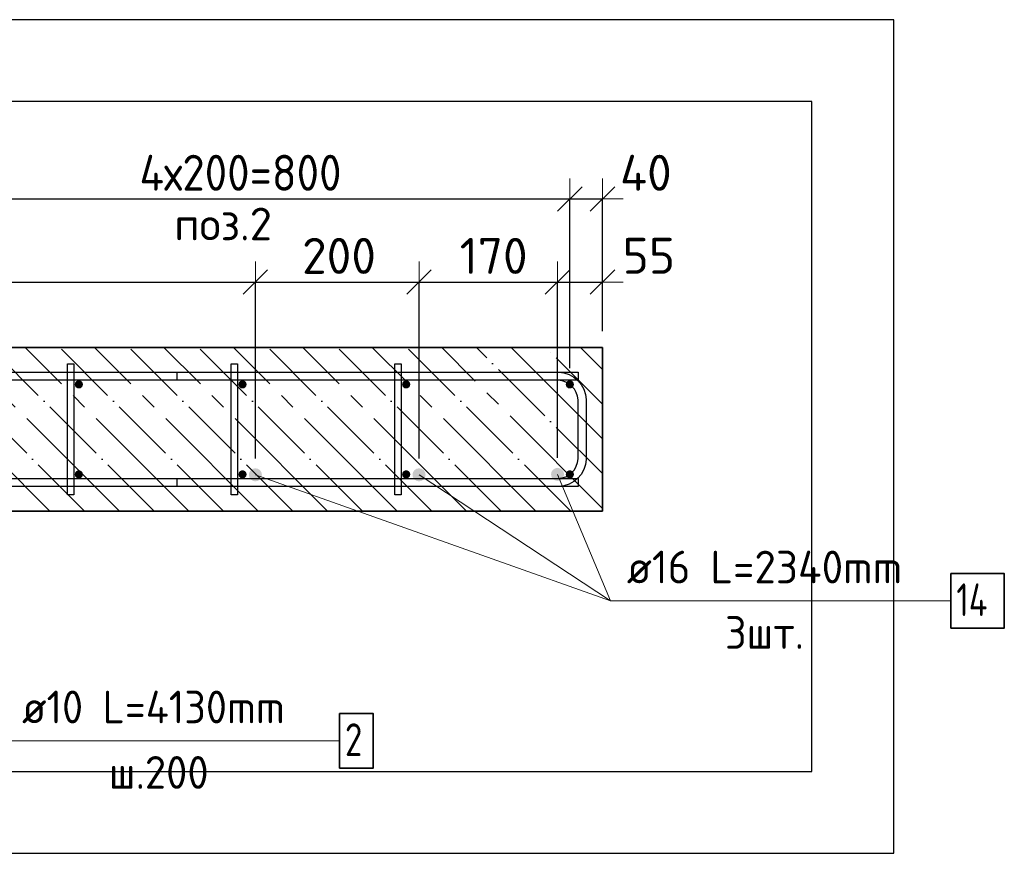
# Model space of a CAD drawing. Header units: millimetres. Extents: x 2792 to 69837, y -2757 to 29968.
# Tile 4 of 77: x 4399 to 5603, y 4879 to 5898. Entities that reach past the tile are written whole.
import ezdxf

# ---------------------------------------------------------------- set-up
doc = ezdxf.new("R2010")
doc.units = ezdxf.units.MM
doc.header["$PDMODE"] = 65
doc.linetypes.add('______11', pattern=[100, 80, -10, 0, -10])
doc.linetypes.add('______5', pattern=[220, 160, -20, 20, -20])
for name, color, linetype, lineweight in [('Standard', 7, 'Continuous', 25), ('Арм.стержн. Арматура края', 96, 'Continuous', 35), ('Арм.стержн. вертикальными 1', 22, 'Continuous', 35), ('Арм.стержн.горизонт. 1', 180, 'Continuous', 35), ('Размерная линия_ общее', 7, 'Continuous', 13)]:
    doc.layers.add(name, color=color, linetype=linetype, lineweight=lineweight)
doc.layers.add('Арм.стержн. вертикальными 2', color=7, linetype='Continuous', lineweight=35, true_color=0x006e00)
doc.layers.add('Арм.стержн.Стяжки', color=7, linetype='Continuous', lineweight=35, true_color=0x501e0f)
doc.styles.add('ISOCPEUR', font='ISOCPEUR')
doc.dimstyles.new('DIMSTYLE_3', dxfattribs={"dimtxt": 44, "dimasz": 50, "dimexe": 0, "dimexo": 0, "dimgap": 22, "dimtad": 2, "dimdec": 0, "dimrnd": 5, "dimzin": 12, "dimdsep": 46, "dimtxsty": 'ISOCPEUR', "dimblk1": 'ALL_ML_STRICH', "dimblk2": 'ALL_ML_STRICH', "dimsah": 1, "dimcen": 0, "dimclrd": 7, "dimclre": 256, "dimclrt": 7, "dimadec": 0, "dimazin": 0, "dimtfac": 1, "dimtdec": 0, "dimtix": 1, "dimtmove": 2, "dimatfit": 3, "dimfxl": 0, "dimtzin": 0, "dimlwd": 0, "dimlwe": -3, "dimarcsym": 0})
doc.dimstyles.new('DIMSTYLE_8', dxfattribs={"dimtxt": 44, "dimasz": 50, "dimexe": 0, "dimexo": 0, "dimgap": 22, "dimtad": 2, "dimdec": 0, "dimrnd": 5, "dimzin": 12, "dimdsep": 46, "dimtxsty": 'ISOCPEUR', "dimblk1": 'ALL_ML_STRICH', "dimblk2": 'ALL_ML_STRICH', "dimsah": 1, "dimcen": 0, "dimclrd": 7, "dimclre": 256, "dimclrt": 7, "dimadec": 0, "dimazin": 0, "dimtfac": 1, "dimtdec": 0, "dimtix": 1, "dimtmove": 2, "dimatfit": 3, "dimfxl": 0, "dimtvp": 1.2, "dimtzin": 0, "dimlwd": 0, "dimlwe": -3, "dimarcsym": 0})

# ---------------------------------------------------------------- blocks, each defined once
blk = doc.blocks.new('ALL_ML_STRICH')
at = {"color": 0, "linetype": 'ByBlock', "lineweight": -2}
for p, q in [((0, -0.5), (0, 0.5)), ((-0.3, -0.3), (0.3, 0.3)), ((-1, 0), (0.5, 0))]:
    blk.add_line(p, q, dxfattribs=at)
blk = doc.blocks.new('*D169')
at = {"layer": 'DEFPOINTS', "color": 7, "linetype": 'Continuous', "lineweight": 13, "transparency": 33554687}
for p in [(4271.7, 5679), (4271.7, 5452.3), (5071.7, 5452.3)]:
    blk.add_point(p, dxfattribs=at)
at = {"layer": 'Размерная линия_ общее', "color": 253, "linetype": 'Continuous', "lineweight": -2, "true_color": 0xa0a0a0, "transparency": 33554687}
for p, q in [((4271.7, 5472.3), (4271.7, 5679)), ((5071.7, 5472.3), (5071.7, 5679))]:
    blk.add_line(p, q, dxfattribs=at)
at = {"layer": 'Размерная линия_ общее', "color": 7, "linetype": 'Continuous', "lineweight": -2, "transparency": 33554687}
blk.add_line((4271.7, 5679), (5071.7, 5679), dxfattribs=at)
at = {"layer": 'Размерная линия_ общее', "color": 7, "linetype": 'Continuous', "lineweight": 13, "transparency": 33554687, "xscale": 50, "yscale": 50, "zscale": 50, "rotation": 180}
blk.add_blockref('ALL_ML_STRICH', (4271.7, 5679), dxfattribs=at)
at = {"layer": 'Размерная линия_ общее', "color": 7, "linetype": 'Continuous', "lineweight": 13, "transparency": 33554687, "xscale": 50, "yscale": 50, "zscale": 50}
blk.add_blockref('ALL_ML_STRICH', (5071.7, 5679), dxfattribs=at)
at = {"layer": 'Размерная линия_ общее', "color": 7, "linetype": 'Continuous', "lineweight": 13, "transparency": 33554687, "insert": (4545.7, 5733), "char_height": 44, "width": 2.2, "attachment_point": 1, "line_spacing_factor": 0.60241, "style": 'ISOCPEUR'}
blk.add_mtext('\\W0.91;4х200=800', dxfattribs=at)
blk = doc.blocks.new('*D170')
at = {"layer": 'DEFPOINTS', "color": 7, "linetype": 'Continuous', "lineweight": 13, "transparency": 33554687}
for p in [(5071.7, 5679), (5111.7, 5497.3), (5071.7, 5452.3)]:
    blk.add_point(p, dxfattribs=at)
at = {"layer": 'Размерная линия_ общее', "color": 253, "linetype": 'Continuous', "lineweight": -2, "true_color": 0xa0a0a0, "transparency": 33554687}
for p, q in [((5071.7, 5472.3), (5071.7, 5679)), ((5111.7, 5517.3), (5111.7, 5679))]:
    blk.add_line(p, q, dxfattribs=at)
at = {"layer": 'Размерная линия_ общее', "color": 7, "linetype": 'Continuous', "lineweight": -2, "transparency": 33554687}
blk.add_line((5071.7, 5679), (5111.7, 5679), dxfattribs=at)
at = {"layer": 'Размерная линия_ общее', "color": 7, "linetype": 'Continuous', "lineweight": 13, "transparency": 33554687, "xscale": 50, "yscale": 50, "zscale": 50, "rotation": 180}
blk.add_blockref('ALL_ML_STRICH', (5071.7, 5679), dxfattribs=at)
at = {"layer": 'Размерная линия_ общее', "color": 7, "linetype": 'Continuous', "lineweight": 13, "transparency": 33554687, "xscale": 50, "yscale": 50, "zscale": 50}
blk.add_blockref('ALL_ML_STRICH', (5111.7, 5679), dxfattribs=at)
at = {"layer": 'Размерная линия_ общее', "color": 7, "linetype": 'Continuous', "lineweight": 13, "transparency": 33554687, "insert": (5164.6, 5711), "char_height": 44, "width": 88, "attachment_point": 5, "style": 'ISOCPEUR'}
blk.add_mtext('\\A1;{40}', dxfattribs=at)
blk = doc.blocks.new('*D180')
at = {"layer": 'DEFPOINTS', "color": 7, "linetype": 'Continuous', "lineweight": 13, "transparency": 33554687}
for p in [(3735.9, 5577.4), (3735.9, 5341.7), (4687.4, 5341.7)]:
    blk.add_point(p, dxfattribs=at)
at = {"layer": 'Размерная линия_ общее', "color": 253, "linetype": 'Continuous', "lineweight": -2, "true_color": 0xa0a0a0, "transparency": 33554687}
for p, q in [((3735.9, 5361.7), (3735.9, 5577.4)), ((4687.4, 5361.7), (4687.4, 5577.4))]:
    blk.add_line(p, q, dxfattribs=at)
at = {"layer": 'Размерная линия_ общее', "color": 7, "linetype": 'Continuous', "lineweight": -2, "transparency": 33554687}
blk.add_line((3735.9, 5577.4), (4687.4, 5577.4), dxfattribs=at)
at = {"layer": 'Размерная линия_ общее', "color": 7, "linetype": 'Continuous', "lineweight": 13, "transparency": 33554687, "xscale": 50, "yscale": 50, "zscale": 50, "rotation": 180}
blk.add_blockref('ALL_ML_STRICH', (3735.9, 5577.4), dxfattribs=at)
at = {"layer": 'Размерная линия_ общее', "color": 7, "linetype": 'Continuous', "lineweight": 13, "transparency": 33554687, "xscale": 50, "yscale": 50, "zscale": 50}
blk.add_blockref('ALL_ML_STRICH', (4687.4, 5577.4), dxfattribs=at)
at = {"layer": 'Размерная линия_ общее', "color": 7, "linetype": 'Continuous', "lineweight": 13, "transparency": 33554687, "insert": (4213.9, 5609.4), "char_height": 44, "width": 132, "attachment_point": 5, "style": 'ISOCPEUR'}
blk.add_mtext('\\A1;{950}', dxfattribs=at)
blk = doc.blocks.new('*D181')
at = {"layer": 'DEFPOINTS', "color": 7, "linetype": 'Continuous', "lineweight": 13, "transparency": 33554687}
for p in [(4687.4, 5577.4), (4687.4, 5341.7), (4887.4, 5341.7)]:
    blk.add_point(p, dxfattribs=at)
at = {"layer": 'Размерная линия_ общее', "color": 253, "linetype": 'Continuous', "lineweight": -2, "true_color": 0xa0a0a0, "transparency": 33554687}
for p, q in [((4687.4, 5361.7), (4687.4, 5577.4)), ((4887.4, 5361.7), (4887.4, 5577.4))]:
    blk.add_line(p, q, dxfattribs=at)
at = {"layer": 'Размерная линия_ общее', "color": 7, "linetype": 'Continuous', "lineweight": -2, "transparency": 33554687}
blk.add_line((4687.4, 5577.4), (4887.4, 5577.4), dxfattribs=at)
at = {"layer": 'Размерная линия_ общее', "color": 7, "linetype": 'Continuous', "lineweight": 13, "transparency": 33554687, "xscale": 50, "yscale": 50, "zscale": 50, "rotation": 180}
blk.add_blockref('ALL_ML_STRICH', (4687.4, 5577.4), dxfattribs=at)
at = {"layer": 'Размерная линия_ общее', "color": 7, "linetype": 'Continuous', "lineweight": 13, "transparency": 33554687, "xscale": 50, "yscale": 50, "zscale": 50}
blk.add_blockref('ALL_ML_STRICH', (4887.4, 5577.4), dxfattribs=at)
at = {"layer": 'Размерная линия_ общее', "color": 7, "linetype": 'Continuous', "lineweight": 13, "transparency": 33554687, "insert": (4789.6, 5609.4), "char_height": 44, "width": 132, "attachment_point": 5, "style": 'ISOCPEUR'}
blk.add_mtext('\\A1;{200}', dxfattribs=at)
blk = doc.blocks.new('*D182')
at = {"layer": 'DEFPOINTS', "color": 7, "linetype": 'Continuous', "lineweight": 13, "transparency": 33554687}
for p in [(4887.4, 5577.4), (4887.4, 5341.7), (5056.7, 5342.3)]:
    blk.add_point(p, dxfattribs=at)
at = {"layer": 'Размерная линия_ общее', "color": 253, "linetype": 'Continuous', "lineweight": -2, "true_color": 0xa0a0a0, "transparency": 33554687}
for p, q in [((4887.4, 5361.7), (4887.4, 5577.4)), ((5056.7, 5362.3), (5056.7, 5577.4))]:
    blk.add_line(p, q, dxfattribs=at)
at = {"layer": 'Размерная линия_ общее', "color": 7, "linetype": 'Continuous', "lineweight": -2, "transparency": 33554687}
blk.add_line((4887.4, 5577.4), (5056.7, 5577.4), dxfattribs=at)
at = {"layer": 'Размерная линия_ общее', "color": 7, "linetype": 'Continuous', "lineweight": 13, "transparency": 33554687, "xscale": 50, "yscale": 50, "zscale": 50, "rotation": 180}
blk.add_blockref('ALL_ML_STRICH', (4887.4, 5577.4), dxfattribs=at)
at = {"layer": 'Размерная линия_ общее', "color": 7, "linetype": 'Continuous', "lineweight": 13, "transparency": 33554687, "xscale": 50, "yscale": 50, "zscale": 50}
blk.add_blockref('ALL_ML_STRICH', (5056.7, 5577.4), dxfattribs=at)
at = {"layer": 'Размерная линия_ общее', "color": 7, "linetype": 'Continuous', "lineweight": 13, "transparency": 33554687, "insert": (4978.6, 5609.4), "char_height": 44, "width": 132, "attachment_point": 5, "style": 'ISOCPEUR'}
blk.add_mtext('\\A1;{170}', dxfattribs=at)
blk = doc.blocks.new('*D183')
at = {"layer": 'DEFPOINTS', "color": 7, "linetype": 'Continuous', "lineweight": 13, "transparency": 33554687}
for p in [(5056.7, 5577.4), (5111.7, 5497.3), (5056.7, 5342.3)]:
    blk.add_point(p, dxfattribs=at)
at = {"layer": 'Размерная линия_ общее', "color": 253, "linetype": 'Continuous', "lineweight": -2, "true_color": 0xa0a0a0, "transparency": 33554687}
for p, q in [((5056.7, 5362.3), (5056.7, 5577.4)), ((5111.7, 5517.3), (5111.7, 5577.4))]:
    blk.add_line(p, q, dxfattribs=at)
at = {"layer": 'Размерная линия_ общее', "color": 7, "linetype": 'Continuous', "lineweight": -2, "transparency": 33554687}
blk.add_line((5056.7, 5577.4), (5111.7, 5577.4), dxfattribs=at)
at = {"layer": 'Размерная линия_ общее', "color": 7, "linetype": 'Continuous', "lineweight": 13, "transparency": 33554687, "xscale": 50, "yscale": 50, "zscale": 50, "rotation": 180}
blk.add_blockref('ALL_ML_STRICH', (5056.7, 5577.4), dxfattribs=at)
at = {"layer": 'Размерная линия_ общее', "color": 7, "linetype": 'Continuous', "lineweight": 13, "transparency": 33554687, "xscale": 50, "yscale": 50, "zscale": 50}
blk.add_blockref('ALL_ML_STRICH', (5111.7, 5577.4), dxfattribs=at)
at = {"layer": 'Размерная линия_ общее', "color": 7, "linetype": 'Continuous', "lineweight": 13, "transparency": 33554687, "insert": (5168.2, 5609.5), "char_height": 44, "width": 88, "attachment_point": 5, "style": 'ISOCPEUR'}
blk.add_mtext('\\A1;{55}', dxfattribs=at)

msp = doc.modelspace()

# ---------------------------------------------------------------- hatches: boundary and pattern name
at = {"layer": 'Арм.стержн. вертикальными 1', "linetype": 'Continuous', "lineweight": 50, "transparency": 33554687}
for points in [[(4471.7, 5447.3), (4473.6, 5447.6), (4475.2, 5448.7), (4476.3, 5450.3), (4476.7, 5452.3), (4476.3, 5454.2), (4475.2, 5455.8), (4473.6, 5456.9), (4471.7, 5457.3), (4469.7, 5456.9), (4468.1, 5455.8), (4467, 5454.2), (4466.7, 5452.3), (4467, 5450.3), (4468.1, 5448.7), (4469.7, 5447.6)], [(4671.7, 5447.3), (4673.6, 5447.6), (4675.2, 5448.7), (4676.3, 5450.3), (4676.7, 5452.3), (4676.3, 5454.2), (4675.2, 5455.8), (4673.6, 5456.9), (4671.7, 5457.3), (4669.7, 5456.9), (4668.1, 5455.8), (4667, 5454.2), (4666.7, 5452.3), (4667, 5450.3), (4668.1, 5448.7), (4669.7, 5447.6)], [(4871.7, 5447.3), (4873.6, 5447.6), (4875.2, 5448.7), (4876.3, 5450.3), (4876.7, 5452.3), (4876.3, 5454.2), (4875.2, 5455.8), (4873.6, 5456.9), (4871.7, 5457.3), (4869.7, 5456.9), (4868.1, 5455.8), (4867, 5454.2), (4866.7, 5452.3), (4867, 5450.3), (4868.1, 5448.7), (4869.7, 5447.6)], [(5071.7, 5447.3), (5073.6, 5447.6), (5075.2, 5448.7), (5076.3, 5450.3), (5076.7, 5452.3), (5076.3, 5454.2), (5075.2, 5455.8), (5073.6, 5456.9), (5071.7, 5457.3), (5069.7, 5456.9), (5068.1, 5455.8), (5067, 5454.2), (5066.7, 5452.3), (5067, 5450.3), (5068.1, 5448.7), (5069.7, 5447.6)], [(4471.7, 5337.3), (4473.6, 5337.6), (4475.2, 5338.7), (4476.3, 5340.3), (4476.7, 5342.3), (4476.3, 5344.2), (4475.2, 5345.8), (4473.6, 5346.9), (4471.7, 5347.3), (4469.7, 5346.9), (4468.1, 5345.8), (4467, 5344.2), (4466.7, 5342.3), (4467, 5340.3), (4468.1, 5338.7), (4469.7, 5337.6)], [(4671.7, 5337.3), (4673.6, 5337.6), (4675.2, 5338.7), (4676.3, 5340.3), (4676.7, 5342.3), (4676.3, 5344.2), (4675.2, 5345.8), (4673.6, 5346.9), (4671.7, 5347.3), (4669.7, 5346.9), (4668.1, 5345.8), (4667, 5344.2), (4666.7, 5342.3), (4667, 5340.3), (4668.1, 5338.7), (4669.7, 5337.6)], [(4871.7, 5337.3), (4873.6, 5337.6), (4875.2, 5338.7), (4876.3, 5340.3), (4876.7, 5342.3), (4876.3, 5344.2), (4875.2, 5345.8), (4873.6, 5346.9), (4871.7, 5347.3), (4869.7, 5346.9), (4868.1, 5345.8), (4867, 5344.2), (4866.7, 5342.3), (4867, 5340.3), (4868.1, 5338.7), (4869.7, 5337.6)], [(5071.7, 5337.3), (5073.6, 5337.6), (5075.2, 5338.7), (5076.3, 5340.3), (5076.7, 5342.3), (5076.3, 5344.2), (5075.2, 5345.8), (5073.6, 5346.9), (5071.7, 5347.3), (5069.7, 5346.9), (5068.1, 5345.8), (5067, 5344.2), (5066.7, 5342.3), (5067, 5340.3), (5068.1, 5338.7), (5069.7, 5337.6)]]:
    msp.add_hatch(color=4, dxfattribs=at).paths.add_polyline_path(points)
at = {"layer": 'Арм.стержн. вертикальными 2', "linetype": 'Continuous', "lineweight": 50, "transparency": 33554687}
for points in [[(4687.4, 5333.7), (4690.5, 5334.4), (4693.1, 5336.1), (4694.8, 5338.7), (4695.4, 5341.7), (4694.8, 5344.8), (4693.1, 5347.4), (4690.5, 5349.1), (4687.4, 5349.7), (4684.3, 5349.1), (4681.7, 5347.4), (4680, 5344.8), (4679.4, 5341.7), (4680, 5338.7), (4681.7, 5336.1), (4684.3, 5334.4)], [(4887.4, 5333.7), (4890.5, 5334.4), (4893.1, 5336.1), (4894.8, 5338.7), (4895.4, 5341.7), (4894.8, 5344.8), (4893.1, 5347.4), (4890.5, 5349.1), (4887.4, 5349.7), (4884.3, 5349.1), (4881.7, 5347.4), (4880, 5344.8), (4879.4, 5341.7), (4880, 5338.7), (4881.7, 5336.1), (4884.3, 5334.4)], [(5056.7, 5334.3), (5059.7, 5334.9), (5062.3, 5336.6), (5064, 5339.2), (5064.7, 5342.3), (5064, 5345.3), (5062.3, 5347.9), (5059.7, 5349.6), (5056.7, 5350.3), (5053.6, 5349.6), (5051, 5347.9), (5049.3, 5345.3), (5048.7, 5342.3), (5049.3, 5339.2), (5051, 5336.6), (5053.6, 5334.9)]]:
    msp.add_hatch(color=7, dxfattribs=at).paths.add_polyline_path(points)

# ---------------------------------------------------------------- linework, layer by layer
at = {"color": 52, "linetype": 'Continuous', "lineweight": -3, "transparency": 33554687}
for p, q in [((5367.6, 5798.1), (3011.7, 5798.1)), ((5367.6, 5798.1), (3011.7, 5798.1)), ((5367.6, 4979), (5367.6, 5798.1)), ((5367.6, 4979), (5367.6, 5798.1)), ((3011.7, 4979), (5367.6, 4979)), ((3011.7, 4979), (5367.6, 4979))]:
    msp.add_line(p, q, dxfattribs=at)
at = {"layer": 'Standard', "color": 7, "linetype": 'Continuous', "lineweight": 35, "transparency": 33554687}
for p, q in [((5111.7, 5497.3), (3311.7, 5497.3)), ((5111.7, 5297.3), (5111.7, 5497.3)), ((3311.7, 5297.3), (5111.7, 5297.3))]:
    msp.add_line(p, q, dxfattribs=at)
at = {"layer": 'Standard', "color": 253, "linetype": '______5', "lineweight": -3, "true_color": 0xababab, "transparency": 33554687}
for p, q in [((4436.3, 5297.3), (4236.3, 5497.3)), ((4521.2, 5297.3), (4321.2, 5497.3)), ((4606, 5297.3), (4406, 5497.3)), ((4690.9, 5297.3), (4490.9, 5497.3)), ((4775.7, 5297.3), (4575.7, 5497.3)), ((4860.6, 5297.3), (4660.6, 5497.3)), ((4945.4, 5297.3), (4745.4, 5497.3)), ((5030.3, 5297.3), (4830.3, 5497.3)), ((5111.7, 5300.7), (4915.1, 5497.3)), ((5111.7, 5385.6), (5000, 5497.3)), ((5111.7, 5470.4), (5084.8, 5497.3))]:
    msp.add_line(p, q, dxfattribs=at)
at = {"layer": 'Standard', "color": 253, "linetype": '______11', "lineweight": -3, "true_color": 0xababab, "transparency": 33554687}
for p, q in [((4478.7, 5297.3), (4278.7, 5497.3)), ((4563.6, 5297.3), (4363.6, 5497.3)), ((4648.4, 5297.3), (4448.4, 5497.3)), ((4733.3, 5297.3), (4533.3, 5497.3)), ((4818.1, 5297.3), (4618.1, 5497.3)), ((4903, 5297.3), (4703, 5497.3)), ((4987.9, 5297.3), (4787.9, 5497.3)), ((5072.7, 5297.3), (4872.7, 5497.3)), ((5111.7, 5343.2), (4957.6, 5497.3)), ((5111.7, 5428), (5042.4, 5497.3))]:
    msp.add_line(p, q, dxfattribs=at)
at = {"layer": 'Standard', "color": 7, "linetype": 'Continuous', "lineweight": 25, "transparency": 33554687}
msp.add_lwpolyline([(2911.7, 5898.1), (2911.7, 4879), (5467.6, 4879), (5467.6, 5898.1), (2911.7, 5898.1)], dxfattribs=at)
at = {"layer": 'Арм.стержн. Арматура края', "color": 4, "linetype": 'Continuous', "lineweight": 25, "transparency": 33554687}
msp.add_lwpolyline([(4591.7, 5337.3), (5057.6, 5337.3), (5062.1, 5337.9), (5066.7, 5339.4), (5070.9, 5341.7), (5074.3, 5344.6), (5077.2, 5348), (5079.5, 5352.2), (5081, 5356.8), (5081.7, 5361.3), (5081.7, 5433.2), (5081, 5437.7), (5079.5, 5442.3), (5077.2, 5446.5), (5074.3, 5449.9), (5070.9, 5452.8), (5066.7, 5455.1), (5062.1, 5456.6), (5057.6, 5457.3), (4591.7, 5457.3), (4591.7, 5467.3), (5058.3, 5467.3), (5064.4, 5466.4), (5070.8, 5464.3), (5076.6, 5461), (5081.4, 5457), (5085.4, 5452.2), (5088.7, 5446.4), (5090.8, 5440), (5091.7, 5433.9), (5091.7, 5360.6), (5090.8, 5354.5), (5088.7, 5348.2), (5085.4, 5342.3), (5081.4, 5337.5), (5076.6, 5333.5), (5070.8, 5330.2), (5064.4, 5328.1), (5058.3, 5327.3), (4591.7, 5327.3), (4591.7, 5337.3)], dxfattribs=at)
msp.add_lwpolyline([(4591.7, 5337.3), (5057.6, 5337.3), (5062.1, 5337.9), (5066.7, 5339.4), (5070.9, 5341.7), (5074.3, 5344.6), (5077.2, 5348), (5079.5, 5352.2), (5081, 5356.8), (5081.7, 5361.3), (5081.7, 5433.2), (5081, 5437.7), (5079.5, 5442.3), (5077.2, 5446.5), (5074.3, 5449.9), (5070.9, 5452.8), (5066.7, 5455.1), (5062.1, 5456.6), (5057.6, 5457.3), (4591.7, 5457.3), (4591.7, 5467.3), (5058.3, 5467.3), (5064.4, 5466.4), (5070.8, 5464.3), (5076.6, 5461), (5081.4, 5457), (5085.4, 5452.2), (5088.7, 5446.4), (5090.8, 5440), (5091.7, 5433.9), (5091.7, 5360.6), (5090.8, 5354.5), (5088.7, 5348.2), (5085.4, 5342.3), (5081.4, 5337.5), (5076.6, 5333.5), (5070.8, 5330.2), (5064.4, 5328.1), (5058.3, 5327.3), (4591.7, 5327.3), (4591.7, 5337.3)], dxfattribs=at)
msp.add_lwpolyline([(4591.7, 5337.3), (5057.6, 5337.3), (5062.1, 5337.9), (5066.7, 5339.4), (5070.9, 5341.7), (5074.3, 5344.6), (5077.2, 5348), (5079.5, 5352.2), (5081, 5356.8), (5081.7, 5361.3), (5081.7, 5433.2), (5081, 5437.7), (5079.5, 5442.3), (5077.2, 5446.5), (5074.3, 5449.9), (5070.9, 5452.8), (5066.7, 5455.1), (5062.1, 5456.6), (5057.6, 5457.3), (4591.7, 5457.3), (4591.7, 5467.3), (5058.3, 5467.3), (5064.4, 5466.4), (5070.8, 5464.3), (5076.6, 5461), (5081.4, 5457), (5085.4, 5452.2), (5088.7, 5446.4), (5090.8, 5440), (5091.7, 5433.9), (5091.7, 5360.6), (5090.8, 5354.5), (5088.7, 5348.2), (5085.4, 5342.3), (5081.4, 5337.5), (5076.6, 5333.5), (5070.8, 5330.2), (5064.4, 5328.1), (5058.3, 5327.3), (4591.7, 5327.3), (4591.7, 5337.3)], dxfattribs=at)
msp.add_lwpolyline([(4591.7, 5337.3), (5057.6, 5337.3), (5062.1, 5337.9), (5066.7, 5339.4), (5070.9, 5341.7), (5074.3, 5344.6), (5077.2, 5348), (5079.5, 5352.2), (5081, 5356.8), (5081.7, 5361.3), (5081.7, 5433.2), (5081, 5437.7), (5079.5, 5442.3), (5077.2, 5446.5), (5074.3, 5449.9), (5070.9, 5452.8), (5066.7, 5455.1), (5062.1, 5456.6), (5057.6, 5457.3), (4591.7, 5457.3), (4591.7, 5467.3), (5058.3, 5467.3), (5064.4, 5466.4), (5070.8, 5464.3), (5076.6, 5461), (5081.4, 5457), (5085.4, 5452.2), (5088.7, 5446.4), (5090.8, 5440), (5091.7, 5433.9), (5091.7, 5360.6), (5090.8, 5354.5), (5088.7, 5348.2), (5085.4, 5342.3), (5081.4, 5337.5), (5076.6, 5333.5), (5070.8, 5330.2), (5064.4, 5328.1), (5058.3, 5327.3), (4591.7, 5327.3), (4591.7, 5337.3)], dxfattribs=at)
msp.add_lwpolyline([(4591.7, 5337.3), (5057.6, 5337.3), (5062.1, 5337.9), (5066.7, 5339.4), (5070.9, 5341.7), (5074.3, 5344.6), (5077.2, 5348), (5079.5, 5352.2), (5081, 5356.8), (5081.7, 5361.3), (5081.7, 5433.2), (5081, 5437.7), (5079.5, 5442.3), (5077.2, 5446.5), (5074.3, 5449.9), (5070.9, 5452.8), (5066.7, 5455.1), (5062.1, 5456.6), (5057.6, 5457.3), (4591.7, 5457.3), (4591.7, 5467.3), (5058.3, 5467.3), (5064.4, 5466.4), (5070.8, 5464.3), (5076.6, 5461), (5081.4, 5457), (5085.4, 5452.2), (5088.7, 5446.4), (5090.8, 5440), (5091.7, 5433.9), (5091.7, 5360.6), (5090.8, 5354.5), (5088.7, 5348.2), (5085.4, 5342.3), (5081.4, 5337.5), (5076.6, 5333.5), (5070.8, 5330.2), (5064.4, 5328.1), (5058.3, 5327.3), (4591.7, 5327.3), (4591.7, 5337.3)], dxfattribs=at)
at = {"layer": 'Арм.стержн. вертикальными 1', "color": 7, "linetype": 'Continuous', "lineweight": 13, "transparency": 33554687}
msp.add_line((4382.2, 5016.6), (4790.2, 5016.6), dxfattribs=at)
at = {"layer": 'Арм.стержн. вертикальными 1', "color": 7, "linetype": 'Continuous', "lineweight": 35, "transparency": 33554687}
msp.add_lwpolyline([(4790.2, 4983.3), (4831.5, 4983.3), (4831.5, 5049.9), (4790.2, 5049.9), (4790.2, 4983.3)], dxfattribs=at)
at = {"layer": 'Арм.стержн. вертикальными 2', "color": 7, "linetype": 'Continuous', "lineweight": 13, "transparency": 33554687}
for q in [(4687.4, 5341.7), (4887.4, 5341.7), (5056.7, 5342.3), (5537.3, 5187.7)]:
    msp.add_line((5121.3, 5187.7), q, dxfattribs=at)
at = {"layer": 'Арм.стержн. вертикальными 2', "color": 7, "linetype": 'Continuous', "lineweight": 35, "transparency": 33554687}
msp.add_lwpolyline([(5537.3, 5154.3), (5602.6, 5154.3), (5602.6, 5221), (5537.3, 5221), (5537.3, 5154.3)], dxfattribs=at)
at = {"layer": 'Арм.стержн.горизонт. 1', "color": 4, "linetype": 'Continuous', "lineweight": 25, "transparency": 33554687}
for points in [[(3341.7, 5467.3), (5081.7, 5467.3), (5081.7, 5457.3), (3341.7, 5457.3), (3341.7, 5467.3)], [(3341.7, 5467.3), (5081.7, 5467.3), (5081.7, 5457.3), (3341.7, 5457.3), (3341.7, 5467.3)], [(3341.7, 5467.3), (5081.7, 5467.3), (5081.7, 5457.3), (3341.7, 5457.3), (3341.7, 5467.3)], [(3341.7, 5467.3), (5081.7, 5467.3), (5081.7, 5457.3), (3341.7, 5457.3), (3341.7, 5467.3)], [(3341.7, 5467.3), (5081.7, 5467.3), (5081.7, 5457.3), (3341.7, 5457.3), (3341.7, 5467.3)], [(3341.7, 5337.3), (5081.7, 5337.3), (5081.7, 5327.3), (3341.7, 5327.3), (3341.7, 5337.3)], [(3341.7, 5337.3), (5081.7, 5337.3), (5081.7, 5327.3), (3341.7, 5327.3), (3341.7, 5337.3)], [(3341.7, 5337.3), (5081.7, 5337.3), (5081.7, 5327.3), (3341.7, 5327.3), (3341.7, 5337.3)], [(3341.7, 5337.3), (5081.7, 5337.3), (5081.7, 5327.3), (3341.7, 5327.3), (3341.7, 5337.3)], [(3341.7, 5337.3), (5081.7, 5337.3), (5081.7, 5327.3), (3341.7, 5327.3), (3341.7, 5337.3)]]:
    msp.add_lwpolyline(points, dxfattribs=at)
at = {"layer": 'Арм.стержн.Стяжки', "color": 40, "linetype": 'Continuous', "lineweight": 25, "transparency": 33554687}
for points in [[(4457.7, 5317.3), (4457.7, 5477.3), (4465.7, 5477.3), (4465.7, 5317.3), (4457.7, 5317.3)], [(4457.7, 5317.3), (4457.7, 5477.3), (4465.7, 5477.3), (4465.7, 5317.3), (4457.7, 5317.3)], [(4457.7, 5317.3), (4457.7, 5477.3), (4465.7, 5477.3), (4465.7, 5317.3), (4457.7, 5317.3)], [(4657.7, 5317.3), (4657.7, 5477.3), (4665.7, 5477.3), (4665.7, 5317.3), (4657.7, 5317.3)], [(4657.7, 5317.3), (4657.7, 5477.3), (4665.7, 5477.3), (4665.7, 5317.3), (4657.7, 5317.3)], [(4857.7, 5317.3), (4857.7, 5477.3), (4865.7, 5477.3), (4865.7, 5317.3), (4857.7, 5317.3)], [(4857.7, 5317.3), (4857.7, 5477.3), (4865.7, 5477.3), (4865.7, 5317.3), (4857.7, 5317.3)], [(4857.7, 5317.3), (4857.7, 5477.3), (4865.7, 5477.3), (4865.7, 5317.3), (4857.7, 5317.3)]]:
    msp.add_lwpolyline(points, dxfattribs=at)

# ---------------------------------------------------------------- texts
at = {"layer": 'Standard', "color": 7, "linetype": 'Continuous', "lineweight": 25, "transparency": 33554687, "insert": (4648, 5628.4), "char_height": 40, "width": 140.769, "attachment_point": 8, "style": 'ISOCPEUR'}
msp.add_mtext('\\A1;{\\fISOCPEUR|i0|b0;\\H40.000000;\\W1.000000;\\C7;поз.2}\\P', dxfattribs=at)
at = {"layer": 'Арм.стержн. вертикальными 1', "color": 7, "linetype": 'Continuous', "lineweight": 25, "transparency": 33554687, "char_height": 40, "attachment_point": 7, "style": 'ISOCPEUR'}
for s, insert, width in [('\\W0.94;ø10 L=4130mm ', (4402.2, 5037.9), 386.635), ('\\W0.78;2', (4796.8, 4997.9), 43.521), ('\\W0.95;ш.200 ', (4508.2, 4957.9), 174.933)]:
    msp.add_mtext(s, dxfattribs=dict(at, insert=insert, width=width))
at = {"layer": 'Арм.стержн. вертикальными 2', "color": 7, "linetype": 'Continuous', "lineweight": 25, "transparency": 33554687, "char_height": 40, "attachment_point": 7, "style": 'ISOCPEUR'}
for s, insert, width in [('\\W0.96;ø16 L=2340mm ', (5141.3, 5209), 395.02), ('\\W0.76;14', (5544, 5169), 67.275), ('\\W0.94;3шт. ', (5261.3, 5129), 154.838)]:
    msp.add_mtext(s, dxfattribs=dict(at, insert=insert, width=width))

# ---------------------------------------------------------------- dimensions: what is measured, and where the dimension line sits
at = {"layer": 'Размерная линия_ общее', "color": 7, "linetype": 'Continuous', "lineweight": 13, "transparency": 33554687}
for base, p1, p2, dimstyle, picture, middle in [((5111.7, 5679), (5071.7, 5472.3), (5111.7, 5517.3), 'DIMSTYLE_8', '*D170', (5164.6, 5711)), ((4687.4024, 5577.3838), (3735.9065, 5361.7435), (4687.4024, 5361.7435), 'DIMSTYLE_3', '*D180', (4213.8544, 5609.3838)), ((4887.4, 5577.4), (4687.4, 5361.7), (4887.4, 5361.7), 'DIMSTYLE_3', '*D181', (4789.6, 5609.4)), ((5056.7, 5577.4), (4887.4, 5361.7), (5056.7, 5362.3), 'DIMSTYLE_3', '*D182', (4978.6, 5609.4)), ((5111.7, 5577.4), (5056.7, 5362.3), (5111.7, 5517.3), 'DIMSTYLE_8', '*D183', (5168.2, 5609.5))]:
    dim = msp.add_linear_dim(base=base, p1=p1, p2=p2, dimstyle=dimstyle, override={"dimpost": '<>', "dimclrd": 7, "dimclre": 253, "dimclrt": 7, "dimlwd": 0, "dimlwe": 65533}, dxfattribs=at)
    dim.commit()
    dim.dimension.update_dxf_attribs({"geometry": picture, "text_midpoint": middle, "dimtype": 160})
dim = msp.add_linear_dim(base=(5071.7, 5679), p1=(4271.7, 5472.3), p2=(5071.7, 5472.3), text='\\W0.91;4х200=800', dimstyle='DIMSTYLE_3', override={"dimpost": '<>', "dimclrd": 7, "dimclre": 253, "dimclrt": 7, "dimlwd": 0, "dimlwe": 65533}, dxfattribs=at)
dim.commit()
dim.dimension.update_dxf_attribs({"geometry": '*D169', "text_midpoint": (4671.7, 5701), "dimtype": 160})

doc.saveas('drawing.dxf')
